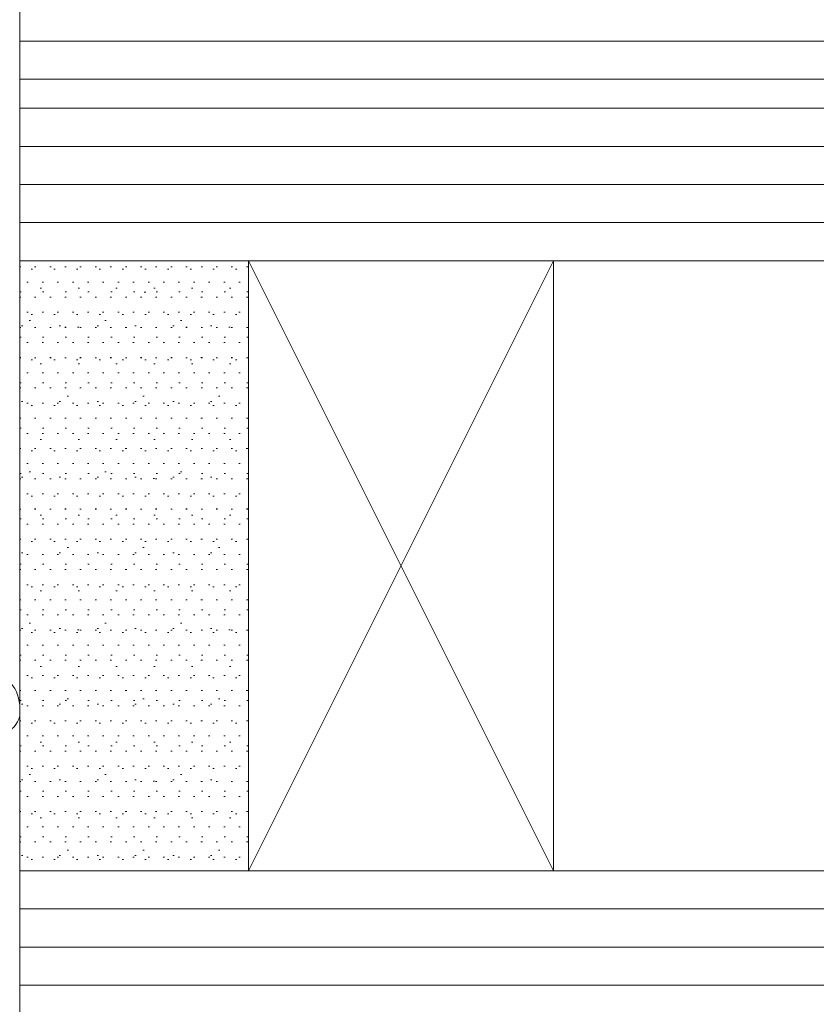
# Model space of a CAD drawing. Header units: inches. Extents: x 44881 to 156022, y 58140 to 83978.
# Tile 189 of 256: x 103563 to 103583, y 72470 to 72495. Entities that reach past the tile are written whole.
import ezdxf

# ---------------------------------------------------------------- set-up
doc = ezdxf.new("R2010")
doc.units = ezdxf.units.IN
for name, color, linetype, lineweight in [('_MB_inne_0.15', 251, 'Continuous', 15), ('_MB_izolacje_0.09', 132, 'Continuous', 9), ('_MB_kreskowanie_szklo_0.09', 157, 'Continuous', 9), ('_MB_kreskowanie_szklo_0.09 @ 1', 157, 'Continuous', 9), ('_MB_kreskowanie_szklo_0.09 @ 1.5', 157, 'Continuous', 9), ('_MB_kreskowanie_szklo_0.09 @ 10', 157, 'Continuous', 9), ('_MB_kreskowanie_szklo_0.09 @ 100', 157, 'Continuous', 9), ('_MB_kreskowanie_szklo_0.09 @ 2', 157, 'Continuous', 9), ('_MB_kreskowanie_szklo_0.09 @ 2.5', 157, 'Continuous', 9), ('_MB_kreskowanie_szklo_0.09 @ 20', 157, 'Continuous', 9), ('_MB_kreskowanie_szklo_0.09 @ 25', 157, 'Continuous', 9), ('_MB_kreskowanie_szklo_0.09 @ 4', 157, 'Continuous', 9), ('_MB_kreskowanie_szklo_0.09 @ 5', 157, 'Continuous', 9), ('_MB_kreskowanie_szklo_0.09 @ 50', 157, 'Continuous', 9), ('_MB_kreskowanie_szklo_0.09 @ 8', 157, 'Continuous', 9), ('_MB_szklo_0.15', 142, 'Continuous', 15)]:
    doc.layers.add(name, color=color, linetype=linetype, lineweight=lineweight)

# ---------------------------------------------------------------- blocks, each defined once
blk = doc.blocks.new('*U1456')
at = {"layer": '_MB_kreskowanie_szklo_0.09 @ 1'}
h = blk.add_hatch(dxfattribs=at)
h.set_pattern_fill('DOTS', color=256, scale=0.25)
h.set_pattern_definition([(0, (0, -18), (0.1984375, 0.396875), [0, -0.396875])])
h.paths.add_polyline_path([(6, -42), (6, -26), (0, -26), (0, -42)])
at = {"layer": '_MB_kreskowanie_szklo_0.09 @ 1.5'}
h = blk.add_hatch(dxfattribs=at)
h.set_pattern_fill('DOTS', color=256, scale=0.25)
h.set_pattern_definition([(0, (0, -18), (0.297656, 0.595312), [0, -0.595312])])
h.paths.add_polyline_path([(6, -42), (6, -26), (0, -26), (0, -42)])
at = {"layer": '_MB_kreskowanie_szklo_0.09 @ 10'}
h = blk.add_hatch(dxfattribs=at)
h.set_pattern_fill('DOTS', color=256, scale=0.25)
h.set_pattern_definition([(0, (0, -18), (1.9844, 3.96875), [0, -3.96875])])
h.paths.add_polyline_path([(6, -42), (6, -26), (0, -26), (0, -42)])
at = {"layer": '_MB_kreskowanie_szklo_0.09 @ 100'}
h = blk.add_hatch(dxfattribs=at)
h.set_pattern_fill('DOTS', color=256, scale=0.25)
h.set_pattern_definition([(0, (0, -18), (19.844, 39.688), [0, -39.688])])
h.paths.add_polyline_path([(6, -42), (6, -26), (0, -26), (0, -42)])
at = {"layer": '_MB_kreskowanie_szklo_0.09 @ 2'}
h = blk.add_hatch(dxfattribs=at)
h.set_pattern_fill('DOTS', color=256, scale=0.25)
h.set_pattern_definition([(0, (0, -18), (0.396875, 0.79375), [0, -0.79375])])
h.paths.add_polyline_path([(6, -42), (6, -26), (0, -26), (0, -42)])
at = {"layer": '_MB_kreskowanie_szklo_0.09 @ 2.5'}
h = blk.add_hatch(dxfattribs=at)
h.set_pattern_fill('DOTS', color=256, scale=0.25)
h.set_pattern_definition([(0, (0, -18), (0.496094, 0.992188), [0, -0.992188])])
h.paths.add_polyline_path([(6, -42), (6, -26), (0, -26), (0, -42)])
at = {"layer": '_MB_kreskowanie_szklo_0.09 @ 20'}
h = blk.add_hatch(dxfattribs=at)
h.set_pattern_fill('DOTS', color=256, scale=0.25)
h.set_pattern_definition([(0, (0, -18), (3.9688, 7.9375), [0, -7.9375])])
h.paths.add_polyline_path([(6, -42), (6, -26), (0, -26), (0, -42)])
at = {"layer": '_MB_kreskowanie_szklo_0.09 @ 25'}
h = blk.add_hatch(dxfattribs=at)
h.set_pattern_fill('DOTS', color=256, scale=0.25)
h.set_pattern_definition([(0, (0, -18), (4.961, 9.922), [0, -9.922])])
h.paths.add_polyline_path([(6, -42), (6, -26), (0, -26), (0, -42)])
at = {"layer": '_MB_kreskowanie_szklo_0.09 @ 4'}
h = blk.add_hatch(dxfattribs=at)
h.set_pattern_fill('DOTS', color=256, scale=0.25)
h.set_pattern_definition([(0, (0, -18), (0.79375, 1.5875), [0, -1.5875])])
h.paths.add_polyline_path([(6, -42), (6, -26), (0, -26), (0, -42)])
at = {"layer": '_MB_kreskowanie_szklo_0.09 @ 5'}
h = blk.add_hatch(dxfattribs=at)
h.set_pattern_fill('DOTS', color=256, scale=0.25)
h.set_pattern_definition([(0, (0, -18), (0.99219, 1.98438), [0, -1.98438])])
h.paths.add_polyline_path([(6, -42), (6, -26), (0, -26), (0, -42)])
at = {"layer": '_MB_kreskowanie_szklo_0.09 @ 50'}
h = blk.add_hatch(dxfattribs=at)
h.set_pattern_fill('DOTS', color=256, scale=0.25)
h.set_pattern_definition([(0, (0, -18), (9.922, 19.844), [0, -19.844])])
h.paths.add_polyline_path([(6, -42), (6, -26), (0, -26), (0, -42)])
at = {"layer": '_MB_kreskowanie_szklo_0.09 @ 8'}
h = blk.add_hatch(dxfattribs=at)
h.set_pattern_fill('DOTS', color=256, scale=0.25)
h.set_pattern_definition([(0, (0, -18), (1.5875, 3.175), [0, -3.175])])
h.paths.add_polyline_path([(6, -42), (6, -26), (0, -26), (0, -42)])
blk = doc.blocks.new('*U299')
at = {"layer": '_MB_inne_0.15'}
blk.add_lwpolyline([(6, -42), (6, -26), (0, -26), (0, -42)], close=True, dxfattribs=at)
blk.add_lwpolyline([(14, -26), (14, -42), (6, -42), (6, -26), (14, -26), (6, -42), (6, -26), (14, -42)], dxfattribs=at)
at = {"layer": '_MB_kreskowanie_szklo_0.09'}
for points in [[(0, -23), (60, -23)], [(0, -24), (60, -24)], [(0, -25), (60, -25)], [(0, -43), (60, -43)], [(0, -44), (60, -44)], [(0, -45), (60, -45)], [(0, -47.76), (60, -47.76)]]:
    blk.add_lwpolyline(points, dxfattribs=at)
at = {"layer": '_MB_szklo_0.15'}
for points in [[(60, -22), (0, -22), (0, -26), (60, -26)], [(60, -42), (0, -42), (0, -46), (60, -46)], [(60, -46), (0, -46), (0, -46.76), (60, -46.76)], [(60, -46.76), (0, -46.76), (0, -50.76), (60, -50.76)]]:
    blk.add_lwpolyline(points, dxfattribs=at)
at = {"layer": '_MB_kreskowanie_szklo_0.09', "color": 7}
blk.add_blockref('*U1456', (0, 0), dxfattribs=at)
blk = doc.blocks.new('-120927')
at = {"layer": '_MB_izolacje_0.09'}
blk.add_lwpolyline([(-20, 0), (20, 0), (21, 1), (21, 7.367, 0.032737), (20.996, 7.433), (20.744, 9.348, 0.876976), (19.256, 9.348), (19.07, 7.935, -0.376373), (18.575, 7.5), (8.265, 7.5, -0.244698), (7.855, 7.713), (4.688, 10.703, 0.192736), (4.053, 11), (3.753, 11, 0.521553), (3.369, 9.99), (5.15, 7.171, -0.700208), (4.43, 6.567), (3.046, 7.366, 0.131652), (2.546, 7.5), (-4.735, 7.5)], format="xyb", dxfattribs=at)

msp = doc.modelspace()

# ---------------------------------------------------------------- block references
at = {"color": 14, "true_color": 0xa30000, "xscale": -1}
for name, p, rotation in [('*U299', (103562.536, 72447.123), 180), ('-120927', (103551.536, 72473.423), 270)]:
    msp.add_blockref(name, p, dxfattribs=dict(at, rotation=rotation))

doc.saveas('drawing.dxf')
